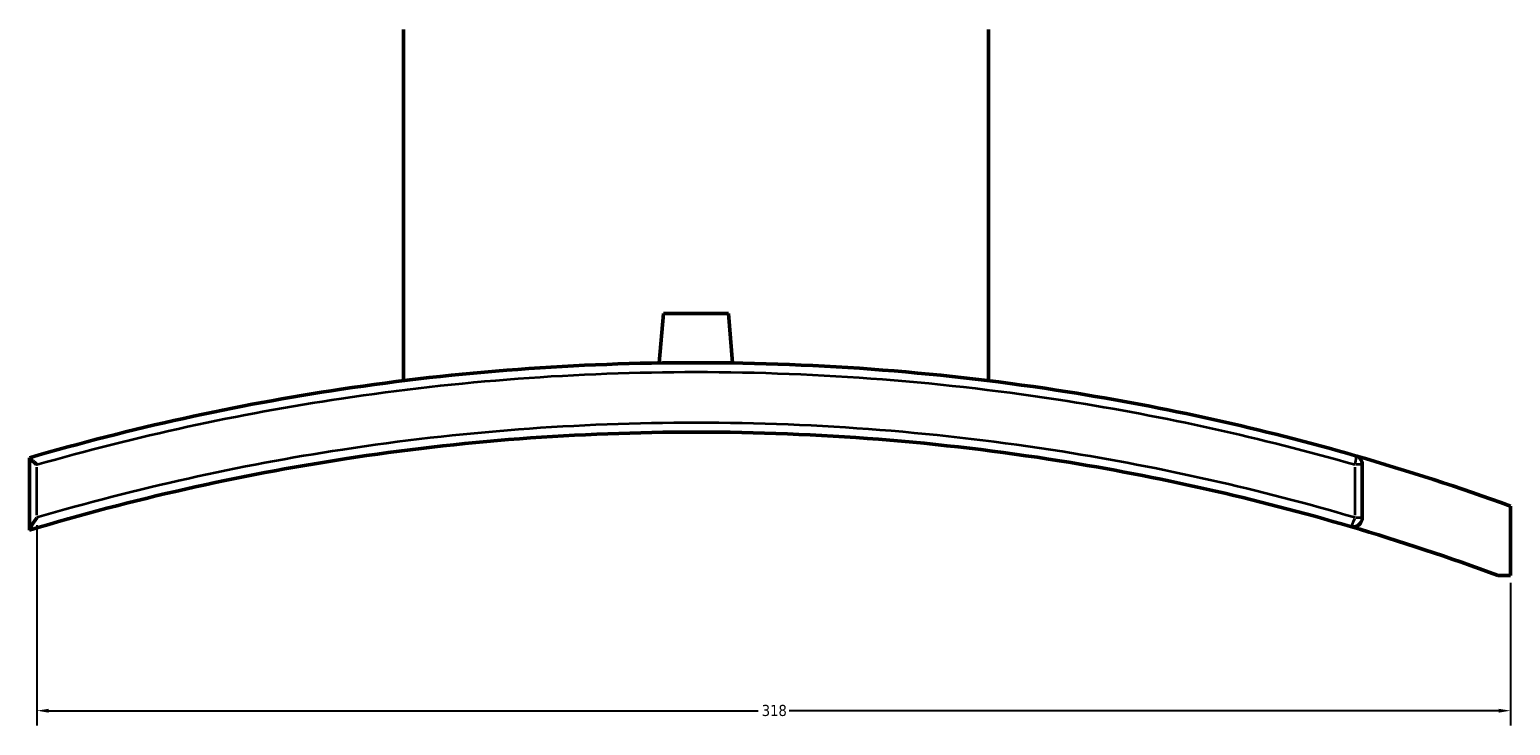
# Model space of a CAD drawing. Header units: millimetres. Extents: x -519 to 1054, y -254 to 828.
# Tile 5 of 10: x 305 to 625, y 182 to 333. Entities that reach past the tile are written whole.
import ezdxf

# ---------------------------------------------------------------- set-up
doc = ezdxf.new("R2010")
doc.units = ezdxf.units.MM
for name, color, linetype, lineweight in [('Dimension (ANSI)', 7, 'Continuous', 25), ('Visible (ANSI)', 7, 'Continuous', 50), ('Visible Narrow (ANSI)', 7, 'Continuous', 35)]:
    doc.layers.add(name, color=color, linetype=linetype, lineweight=lineweight)
doc.styles.add('Note Text (ANSI)', font='tahoma.ttf')
doc.dimstyles.new('Default - mm (ANSI)', dxfattribs={"dimtxt": 2.4, "dimasz": 2.5, "dimexe": 3.175, "dimexo": 1.6002, "dimgap": 0.8, "dimtad": 0, "dimtoh": 1, "dimdec": 0, "dimrnd": 1e-08, "dimzin": 4, "dimdsep": 46, "dimtxsty": 'Note Text (ANSI)', "dimcen": 0.09, "dimdle": 10, "dimclrd": 256, "dimclre": 256, "dimclrt": 5, "dimadec": 1, "dimazin": 1, "dimtfac": 1.27, "dimtofl": 0, "dimtmove": 0, "dimatfit": 3, "dimfxl": 1, "dimtolj": 1, "dimtzin": 4, "dimlwd": -1, "dimlwe": -1, "dimarcsym": 0})

# ---------------------------------------------------------------- blocks, each defined once
blk = doc.blocks.new('*D6')
at = {"layer": 'Defpoints', "color": 0, "transparency": 16777216}
for p in [(306.57, 227.29), (624.98, 214.78), (624.98, 185.56)]:
    blk.add_point(p, dxfattribs=at)
at = {"layer": 'Dimension (ANSI)', "transparency": 16777216}
for p, q in [((306.57, 225.69), (306.57, 182.38)), ((624.98, 213.18), (624.98, 182.38)), ((309.07, 185.56), (462.41, 185.56)), ((622.48, 185.56), (469.14, 185.56))]:
    blk.add_line(p, q, dxfattribs=at)
for points in [[(309.07, 185.97), (309.07, 185.14), (306.57, 185.56)], [(622.48, 185.97), (622.48, 185.14), (624.98, 185.56)]]:
    blk.add_solid(points, dxfattribs=at)
at = {"layer": 'Dimension (ANSI)', "color": 5, "transparency": 16777216, "insert": (463.21, 186.81), "char_height": 2.4, "attachment_point": 1, "style": 'Note Text (ANSI)'}
blk.add_mtext('\\A1;318', dxfattribs=at)

msp = doc.modelspace()

# ---------------------------------------------------------------- linework, layer by layer
at = {"layer": 'Visible (ANSI)'}
for p, q in [((385.78, 256.9), (385.78, 332.79)), ((512.18, 256.9), (512.18, 332.79)), ((441.98, 271.39), (441.05, 260.73)), ((441.98, 271.39), (455.98, 271.39)), ((455.98, 271.39), (456.91, 260.73)), ((304.98, 240.25), (304.98, 240.23)), ((304.98, 240.23), (304.98, 224.68)), ((592.98, 227.29), (592.98, 238.75)), ((624.98, 214.78), (624.98, 229.78)), ((304.98, 224.68), (304.98, 224.61)), ((622.32, 214.78), (624.98, 214.78))]:
    msp.add_line(p, q, dxfattribs=at)
for centre, radius, start, end in [((448.98, -254.21), 515, 70.0166, 73.9305), ((590.98, 238.75), 2, 0, 73.9305), ((590.98, 227.29), 2, 253.5685, 0), ((448.98, -254.21), 500, 69.716, 73.5685)]:
    msp.add_arc(centre, radius, start, end, dxfattribs=at)
for points, knots in [([(591.54, 240.67), (571.25, 246.51), (550.44, 251.15), (502.86, 258.66), (475.92, 260.79), (448.98, 260.79), (423.28, 260.79), (397.59, 258.86), (349.42, 251.61), (326.9, 246.63), (304.98, 240.25)], [-29.842918, -29.842918, -29.842918, -29.842918, -23.408441, -23.408441, -15.358454, -15.358454, -15.358454, -7.679227, -7.679227, -0.720663, -0.720663, -0.720663, -0.720663]), ([(304.98, 224.61), (327.12, 231.26), (349.91, 236.44), (398.1, 243.84), (423.54, 245.79), (448.98, 245.79), (475.34, 245.79), (501.69, 243.7), (548.92, 236.18), (569.94, 231.41), (590.42, 225.37)], [-32.983913, -32.983913, -32.983913, -32.983913, -25.879175, -25.879175, -18.216428, -18.216428, -18.216428, -10.278699, -10.278699, -3.723377, -3.723377, -3.723377, -3.723377]), ([(306.57, 238.75), (306.57, 238.75), (306.57, 238.75), (306.34, 238.92), (306.13, 239.1), (305.74, 239.42), (305.57, 239.57), (305.28, 239.84), (305.16, 239.96), (305.02, 240.13), (304.98, 240.19), (304.98, 240.23)], [-0.3129335, -0.3129335, -0.3129335, -0.3129335, -0.3121448, -0.3121448, -0.2270381, -0.2270381, -0.1452548, -0.1452548, -0.0662872, -0.0662872, 0, 0, 0, 0]), ([(304.98, 224.68), (304.98, 224.73), (305, 224.81), (305.1, 225.03), (305.19, 225.2), (305.44, 225.63), (305.62, 225.92), (306.07, 226.59), (306.31, 226.94), (306.57, 227.28), (306.57, 227.29), (306.57, 227.29)], [-0.4144265, -0.4144265, -0.4144265, -0.4144265, -0.3496826, -0.3496826, -0.2567801, -0.2567801, -0.129516, -0.129516, 0, 0, 0.0010524, 0.0010524, 0.0010524, 0.0010524])]:
    msp.add_open_spline(points, degree=3, knots=knots, dxfattribs=at)
at = {"layer": 'Visible Narrow (ANSI)'}
for p, q in [((306.57, 227.86), (306.57, 238.17)), ((591.39, 238.17), (591.39, 227.86)), ((592.98, 238.75), (591.52, 238.75)), ((591.52, 227.29), (592.98, 227.29))]:
    msp.add_line(p, q, dxfattribs=at)
for centre, major_axis, ratio, start_param, end_param in [((590.98, 238.75), (0.55, 1.92), 0.196167, 4.844554, 6.207468), ((590.98, 227.29), (-0.57, -1.92), 0.19582, 0.081424, 1.547058)]:
    msp.add_ellipse(centre, major_axis=major_axis, ratio=ratio, start_param=start_param, end_param=end_param, dxfattribs=at)
for points, knots in [([(306.57, 238.75), (328.01, 244.9), (350.03, 249.72), (397.64, 256.86), (423.31, 258.79), (448.98, 258.79), (475.89, 258.79), (502.8, 256.67), (550.33, 249.19), (571.12, 244.57), (591.39, 238.75)], [0.873674, 0.873674, 0.873674, 0.873674, 7.679227, 7.679227, 15.358454, 15.358454, 15.358454, 23.408441, 23.408441, 29.842918, 29.842918, 29.842918, 29.842918]), ([(591.39, 227.29), (570.78, 233.35), (549.61, 238.14), (502.05, 245.69), (475.52, 247.79), (448.98, 247.79), (423.37, 247.79), (397.75, 245.83), (350.13, 238.54), (328.05, 233.61), (306.57, 227.29)], [3.723377, 3.723377, 3.723377, 3.723377, 10.278699, 10.278699, 18.216428, 18.216428, 18.216428, 25.879175, 25.879175, 32.709714, 32.709714, 32.709714, 32.709714])]:
    msp.add_open_spline(points, degree=3, knots=knots, dxfattribs=at)

# ---------------------------------------------------------------- dimensions: what is measured, and where the dimension line sits
at = {"layer": 'Dimension (ANSI)'}
dim = msp.add_linear_dim(base=(624.98, 185.56), p1=(306.57, 227.29), p2=(624.98, 214.78), angle=180, dimstyle='Default - mm (ANSI)', override={"dimgap": 0.8, "dimtoh": 0, "dimdec": 0, "dimtol": 0, "dimlim": 0, "dimtp": 0, "dimtm": 0, "dimtdec": 2, "dimatfit": 1}, dxfattribs=at)
dim.commit()
dim.dimension.update_dxf_attribs({"geometry": '*D6', "text_midpoint": (465.78, 185.56), "dimtype": 160})

doc.saveas('drawing.dxf')
